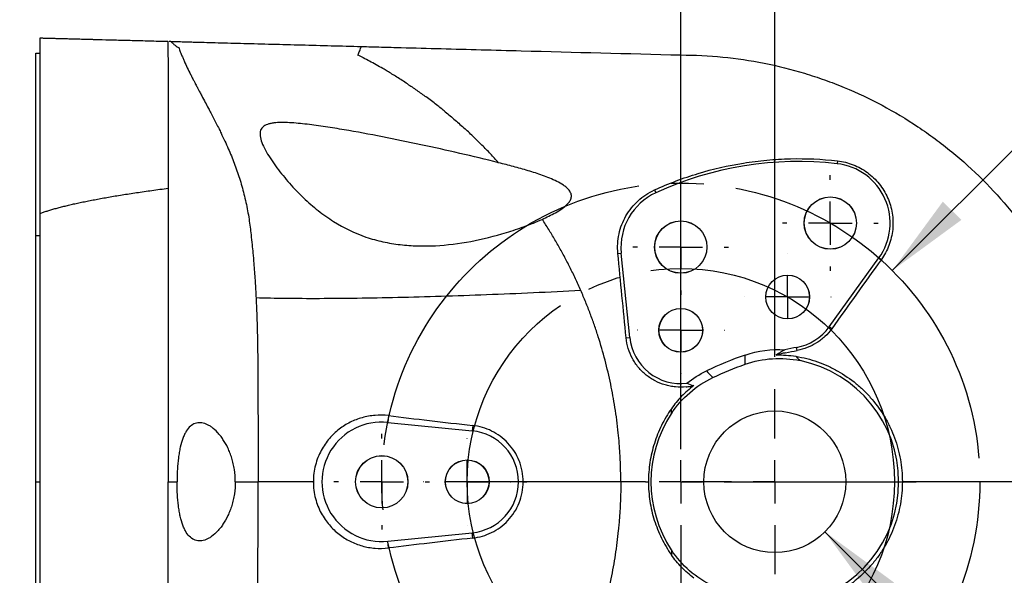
# Model space of a CAD drawing. Header units: millimetres. Extents: x 19 to 819, y 19 to 629.
# Tile 4 of 12: x 92 to 207, y 202 to 267. Entities that reach past the tile are written whole.
import ezdxf

# ---------------------------------------------------------------- set-up
doc = ezdxf.new("R2010")
doc.units = ezdxf.units.MM
doc.header["$LTSCALE"] = 3
doc.linetypes.add('SLD-Center', pattern=[19.05, 15.24, -1.27, 1.27, -1.27])
doc.linetypes.add('SLD-Solid', pattern=[0])
doc.layers.add('CENTER', color=40, linetype='SLD-Center')
doc.layers.add('DIMENSIONS', color=140, linetype='SLD-Solid', lineweight=25)
doc.styles.add('SLDTEXTSTYLE0', font='TXT', dxfattribs={"width": 0.7})
doc.dimstyles.new('SLDDIMSTYLE0', dxfattribs={"dimtxt": 6.474023, "dimasz": 9.906, "dimexe": 0, "dimexo": 0.0625, "dimgap": 1.618506, "dimtad": 0, "dimtih": 1, "dimtoh": 1, "dimrnd": 1e-09, "dimzin": 4, "dimdsep": 46, "dimtxsty": 'SLDTEXTSTYLE0', "dimsah": 1, "dimcen": 0.09, "dimadec": 0, "dimazin": 1, "dimtfac": 1, "dimtofl": 0, "dimtmove": 0, "dimatfit": 3, "dimfxl": 0, "dimfrac": 2, "dimtolj": 1, "dimtzin": 12, "dimarcsym": 0})
doc.dimstyles.new('SLDDIMSTYLE2', dxfattribs={"dimtxt": 6.474023, "dimasz": 9.906, "dimexe": 0, "dimexo": 0.0625, "dimgap": 1.618506, "dimtad": 0, "dimtih": 1, "dimtoh": 1, "dimrnd": 1e-09, "dimzin": 4, "dimdsep": 46, "dimtxsty": 'SLDTEXTSTYLE0', "dimsah": 1, "dimcen": 0, "dimadec": 0, "dimazin": 1, "dimtfac": 1, "dimtofl": 0, "dimtmove": 0, "dimatfit": 3, "dimfxl": 0, "dimfrac": 2, "dimtolj": 1, "dimtzin": 12, "dimarcsym": 0})
doc.dimstyles.new('SLDDIMSTYLE5', dxfattribs={"dimtxt": 6.474023, "dimasz": 9.906, "dimexe": 0, "dimexo": 0.0625, "dimgap": 1.618506, "dimtad": 0, "dimtih": 1, "dimtoh": 1, "dimrnd": 1e-09, "dimzin": 12, "dimdsep": 46, "dimtxsty": 'SLDTEXTSTYLE0', "dimsah": 1, "dimcen": 0, "dimadec": 0, "dimazin": 3, "dimtfac": 1, "dimtofl": 0, "dimtmove": 0, "dimatfit": 3, "dimfxl": 0, "dimfrac": 2, "dimtolj": 1, "dimtzin": 12, "dimarcsym": 0})

# ---------------------------------------------------------------- blocks, each defined once
blk = doc.blocks.new('_D_10')
at = {"layer": 'DIMENSIONS'}
for p, q in [((93.97, 268.76), (93.97, 309.49)), ((168.97, 216.76), (168.97, 309.49)), ((93.97, 299.97), (110.71, 299.97)), ((119.48, 299.97), (117.31, 299.97)), ((117.31, 299.97), (117.31, 289.68)), ((138.72, 299.97), (140.89, 299.97)), ((140.89, 299.97), (140.89, 289.68)), ((168.97, 299.97), (147.49, 299.97)), ((117.31, 289.68), (119.48, 289.68)), ((140.89, 289.68), (138.72, 289.68))]:
    blk.add_line(p, q, dxfattribs=at)
for points in [[(93.97, 299.97), (103.87, 298.44), (103.87, 301.49)], [(168.97, 299.97), (159.06, 301.49), (159.06, 298.44)]]:
    blk.add_solid(points, dxfattribs=at)
at = {"layer": 'DIMENSIONS', "char_height": 6.35, "attachment_point": 1, "style": 'SLDTEXTSTYLE0'}
for s, insert in [('75.0', (119.48, 309.6)), ('2.95', (119.48, 297.87))]:
    blk.add_mtext(s, dxfattribs=dict(at, insert=insert))
blk = doc.blocks.new('_D_11')
at = {"layer": 'DIMENSIONS'}
for p, q in [((253.97, 281.04), (251.79, 281.04)), ((251.79, 281.04), (251.79, 270.75)), ((273.21, 281.04), (275.38, 281.04)), ((275.38, 281.04), (275.38, 270.75)), ((193.72, 237.7), (227.65, 271.64)), ((227.65, 271.64), (244.32, 271.64)), ((251.79, 270.75), (253.97, 270.75)), ((275.38, 270.75), (273.21, 270.75))]:
    blk.add_line(p, q, dxfattribs=at)
blk.add_solid([(193.72, 237.7), (201.8, 243.63), (199.64, 245.78)], dxfattribs=at)
at = {"layer": 'DIMENSIONS', "char_height": 6.35, "attachment_point": 1, "style": 'SLDTEXTSTYLE0'}
for s, insert in [('%%c', (249.08, 290.67)), ('70.0', (258.86, 290.67)), ('2.76', (253.97, 278.93)), ('B.C.', (254.64, 267.2))]:
    blk.add_mtext(s, dxfattribs=dict(at, insert=insert))
blk = doc.blocks.new('_D_12')
at = {"layer": 'DIMENSIONS'}
for p, q in [((151.29, 195.28), (90.54, 134.53)), ((44.99, 143.93), (42.81, 143.93)), ((42.81, 143.93), (42.81, 133.64)), ((64.23, 143.93), (66.4, 143.93)), ((66.4, 143.93), (66.4, 133.64)), ((90.54, 134.53), (73.88, 134.53)), ((42.81, 133.64), (44.99, 133.64)), ((66.4, 133.64), (64.23, 133.64))]:
    blk.add_line(p, q, dxfattribs=at)
blk.add_solid([(151.29, 195.28), (143.21, 189.35), (145.36, 187.19)], dxfattribs=at)
at = {"layer": 'DIMENSIONS', "char_height": 6.35, "attachment_point": 1, "style": 'SLDTEXTSTYLE0'}
for s, insert in [('%%c', (40.1, 153.57)), ('50.0', (49.88, 153.57)), ('1.97', (44.99, 141.83)), ('B.C.', (45.66, 130.09))]:
    blk.add_mtext(s, dxfattribs=dict(at, insert=insert))
blk = doc.blocks.new('_D_13')
at = {"layer": 'DIMENSIONS'}
for p, q in [((185.84, 207.08), (228.16, 164.76)), ((270.21, 174.16), (268.04, 174.16)), ((268.04, 174.16), (268.04, 163.87)), ((289.45, 174.16), (291.63, 174.16)), ((291.63, 174.16), (291.63, 163.87)), ((228.16, 164.76), (244.83, 164.76)), ((268.04, 163.87), (270.21, 163.87)), ((291.63, 163.87), (289.45, 163.87))]:
    blk.add_line(p, q, dxfattribs=at)
blk.add_solid([(185.84, 207.08), (191.76, 199), (193.92, 201.16)], dxfattribs=at)
at = {"layer": 'DIMENSIONS', "char_height": 6.35, "attachment_point": 1, "style": 'SLDTEXTSTYLE0'}
for s, insert in [('%%c', (265.33, 183.79)), ('16.6', (275.1, 183.79)), ('0.65', (270.21, 172.06)), ('CABLE GLAND', (249.59, 160.32))]:
    blk.add_mtext(s, dxfattribs=dict(at, insert=insert))
blk = doc.blocks.new('_D_14')
at = {"layer": 'DIMENSIONS'}
for p, q in [((93.97, 268.76), (93.97, 345.49)), ((179.97, 227.6), (179.97, 345.49)), ((93.97, 335.97), (119.6, 335.97)), ((128.37, 335.97), (126.2, 335.97)), ((126.2, 335.97), (126.2, 325.68)), ((147.61, 335.97), (149.78, 335.97)), ((149.78, 335.97), (149.78, 325.68)), ((179.97, 335.97), (156.38, 335.97)), ((126.2, 325.68), (128.37, 325.68)), ((149.78, 325.68), (147.61, 325.68))]:
    blk.add_line(p, q, dxfattribs=at)
for points in [[(93.97, 335.97), (103.87, 334.44), (103.87, 337.49)], [(179.97, 335.97), (170.06, 337.49), (170.06, 334.44)]]:
    blk.add_solid(points, dxfattribs=at)
at = {"layer": 'DIMENSIONS', "char_height": 6.35, "attachment_point": 1, "style": 'SLDTEXTSTYLE0'}
for s, insert in [('86.0', (128.37, 345.6)), ('3.39', (128.37, 333.87))]:
    blk.add_mtext(s, dxfattribs=dict(at, insert=insert))
blk = doc.blocks.new('SW_CENTERMARKSYMBOL_4')
at = {"layer": 'CENTER', "color": 0}
for p, q in [((0, 5.08), (0, 5.1)), ((0, 0), (0, 2.54)), ((-5.08, 0), (-5.1, 0)), ((0, 0), (-2.54, 0)), ((0, 0), (0, -2.54)), ((0, 0), (2.54, 0)), ((5.08, 0), (5.1, 0)), ((0, -5.08), (0, -5.1))]:
    blk.add_line(p, q, dxfattribs=at)
blk = doc.blocks.new('SW_CENTERMARKSYMBOL_6')
at = {"layer": 'CENTER', "color": 0}
for p, q in [((0, 5.08), (0, 5.1)), ((0, 0), (0, 2.54)), ((-5.08, 0), (-5.1, 0)), ((0, 0), (-2.54, 0)), ((0, 0), (0, -2.54)), ((0, 0), (2.54, 0)), ((5.08, 0), (5.1, 0)), ((0, -5.08), (0, -5.1))]:
    blk.add_line(p, q, dxfattribs=at)
blk = doc.blocks.new('SW_CENTERMARKSYMBOL_7')
at = {"layer": 'CENTER', "color": 0}
for p, q in [((0, 5.08), (0, 5.6)), ((0, 0), (0, 2.54)), ((-5.08, 0), (-5.6, 0)), ((0, 0), (-2.54, 0)), ((0, 0), (0, -2.54)), ((0, 0), (2.54, 0)), ((5.08, 0), (5.6, 0)), ((0, -5.08), (0, -5.6))]:
    blk.add_line(p, q, dxfattribs=at)
blk = doc.blocks.new('SW_CENTERMARKSYMBOL_8')
at = {"layer": 'CENTER', "color": 0}
for p, q in [((0, 5.08), (0, 10.84)), ((0, 0), (0, 2.54)), ((-5.08, 0), (-10.84, 0)), ((0, 0), (-2.54, 0)), ((0, 0), (0, -2.54)), ((0, 0), (2.54, 0)), ((5.08, 0), (10.84, 0)), ((0, -5.08), (0, -10.84))]:
    blk.add_line(p, q, dxfattribs=at)
blk = doc.blocks.new('SW_CENTERMARKSYMBOL_10')
at = {"layer": 'CENTER', "color": 0}
for p, q in [((0, 5.08), (0, 5.6)), ((0, 0), (0, 2.54)), ((-5.08, 0), (-5.6, 0)), ((0, 0), (-2.54, 0)), ((0, 0), (0, -2.54)), ((0, 0), (2.54, 0)), ((5.08, 0), (5.6, 0)), ((0, -5.08), (0, -5.6))]:
    blk.add_line(p, q, dxfattribs=at)
blk = doc.blocks.new('SW_CENTERMARKSYMBOL_11')
at = {"layer": 'CENTER', "color": 0}
for p, q in [((0, 5.08), (0, 5.6)), ((0, 0), (0, 2.54)), ((-5.08, 0), (-5.6, 0)), ((0, 0), (-2.54, 0)), ((0, 0), (0, -2.54)), ((0, 0), (2.54, 0)), ((5.08, 0), (5.6, 0)), ((0, -5.08), (0, -5.6))]:
    blk.add_line(p, q, dxfattribs=at)
blk = doc.blocks.new('SW_CENTERMARKSYMBOL_12')
at = {"layer": 'CENTER', "color": 0}
for p, q in [((0, 5.08), (0, 5.1)), ((0, 0), (0, 2.54)), ((-5.08, 0), (-5.1, 0)), ((0, 0), (-2.54, 0)), ((0, 0), (0, -2.54)), ((0, 0), (2.54, 0)), ((5.08, 0), (5.1, 0)), ((0, -5.08), (0, -5.1))]:
    blk.add_line(p, q, dxfattribs=at)
blk = doc.blocks.new('SW_CENTERMARKSYMBOL_15')
at = {"layer": 'CENTER', "color": 0}
for p, q in [((0, 5.08), (0, 27.54)), ((0, 0), (0, 2.54)), ((-5.08, 0), (-27.54, 0)), ((0, 0), (-2.54, 0)), ((0, 0), (0, -2.54)), ((0, 0), (2.54, 0)), ((5.08, 0), (27.54, 0)), ((0, -5.08), (0, -27.54))]:
    blk.add_line(p, q, dxfattribs=at)

msp = doc.modelspace()

# ---------------------------------------------------------------- linework, layer by layer
for p, q in [((109.294, 264.545), (109.083, 264.551)), ((93.466, 263.159), (93.966, 263.159)), ((187.291, 250.552), (187.253, 250.221)), ((165.889, 247.143), (166.041, 246.813)), ((93.466, 241.819), (93.966, 241.819)), ((161.601, 239.714), (162.002, 239.754)), ((162.997, 229.854), (162.002, 239.754)), ((186.337, 231.1), (192.148, 239.176)), ((192.426, 238.976), (192.148, 239.176)), ((186.629, 230.89), (186.337, 231.1)), ((162.567, 229.811), (162.997, 229.854)), ((182.588, 228.334), (182.523, 228.698)), ((134.745, 220.703), (134.666, 219.919)), ((134.666, 219.919), (144.566, 218.924)), ((144.629, 219.546), (144.566, 218.924)), ((93.466, 212.954), (93.966, 212.954)), ((134.666, 205.989), (144.566, 206.984)), ((144.629, 206.362), (144.566, 206.984)), ((134.745, 205.205), (134.666, 205.989))]:
    msp.add_line(p, q)
for centre, radius in [((186.466, 243.265), 3.065), ((186.466, 243.265), 3.054), ((168.966, 240.454), 3.065), ((168.966, 240.454), 3.054), ((181.466, 234.605), 2.565), ((181.466, 234.605), 2.554), ((168.966, 230.704), 2.565), ((168.966, 230.704), 2.554), ((179.966, 212.954), 8.301), ((133.966, 212.954), 3.065), ((133.966, 212.954), 3.054), ((143.966, 212.954), 2.565), ((143.966, 212.954), 2.554)]:
    msp.add_circle(centre, radius)
for centre, radius, start, end in [((182.758, 210.474), 40, 83.54703, 114.70304), ((186.466, 243.265), 7, 324.26083, 83.54703), ((168.966, 240.454), 7, 114.70304, 185.73917), ((181.466, 234.605), 6, 280.13781, 324.26083), ((168.966, 230.454), 6, 185.73917, 276.89471), ((189.563, 189.323), 40, 100.13781, 102.12846), ((179.966, 212.954), 14.5, 281.82239, 78.17761), ((179.966, 212.954), 14.5, 146.61624, 213.38376), ((133.966, 212.954), 7, 84.26083, 275.73917), ((143.966, 212.954), 6, 275.73917, 84.26083)]:
    msp.add_arc(centre, radius, start, end)
for points, knots in [([(93.966, 244.397), (93.966, 245.309), (93.966, 247.763), (93.966, 251.517), (93.966, 255.458), (93.966, 258.789), (93.966, 261.512), (93.966, 263.474), (93.966, 264.623), (93.966, 264.913), (93.966, 264.954)], [0.05315522, 0.05315522, 0.05315522, 0.05315522, 0.125, 0.25, 0.375, 0.5, 0.625, 0.75, 0.875, 0.9767913, 0.9767913, 0.9767913, 0.9767913]), ([(93.967, 264.954), (94.01, 264.953), (94.101, 264.95), (94.249, 264.946), (94.411, 264.942), (94.588, 264.937), (94.78, 264.932), (94.987, 264.927), (95.209, 264.921), (95.446, 264.915), (95.697, 264.908), (95.963, 264.901), (96.245, 264.893), (96.541, 264.885), (96.852, 264.877), (97.177, 264.868), (97.518, 264.859), (97.873, 264.85), (98.244, 264.84), (98.629, 264.83), (99.029, 264.819), (99.444, 264.808), (99.874, 264.796), (100.319, 264.785), (100.778, 264.772), (101.646, 264.749), (102.973, 264.714), (104.809, 264.665), (106.807, 264.612), (108.195, 264.575), (108.915, 264.555)], [0, 0, 0, 0, 0.0111349, 0.0230077, 0.0356471, 0.0490766, 0.063316, 0.0783819, 0.0942882, 0.1110468, 0.1286677, 0.1471598, 0.1665306, 0.1867866, 0.2079336, 0.2299766, 0.2529201, 0.276768, 0.3015238, 0.3271907, 0.3537716, 0.3812688, 0.4096848, 0.4390216, 0.4692811, 0.500465, 0.6101432, 0.7299354, 0.8598781, 1, 1, 1, 1]), ([(108.915, 264.555), (108.924, 264.352), (108.93, 264.076), (108.941, 263.387), (108.945, 262.975), (108.95, 262.249), (108.951, 261.99), (108.953, 261.435), (108.954, 261.138), (108.957, 260.203), (108.959, 259.521), (108.962, 258.042), (108.963, 257.245), (108.966, 255.961), (108.967, 255.518), (108.968, 254.602), (108.969, 254.129), (108.972, 251.716), (108.973, 249.618), (108.97, 247.348)], [0, 0, 0, 0, 0.125, 0.125, 0.25, 0.25, 0.3125, 0.3125, 0.375, 0.375, 0.5, 0.5, 0.625, 0.625, 0.6875, 0.6875, 0.75, 0.75, 1, 1, 1, 1]), ([(109.298, 264.546), (109.347, 264.494), (109.441, 264.393), (109.578, 264.261), (109.705, 264.148), (109.849, 264.034), (110.013, 263.921), (110.136, 263.853), (110.198, 263.82)], [0, 0, 0, 0, 0.1601067, 0.3100206, 0.450219, 0.582035, 0.7914615, 1, 1, 1, 1]), ([(109.299, 264.545), (109.542, 264.539), (109.913, 264.529), (110.659, 264.509), (110.94, 264.501), (111.411, 264.489), (111.577, 264.484), (111.923, 264.475), (112.102, 264.47), (113.031, 264.446), (113.878, 264.423), (115.289, 264.385), (115.781, 264.372), (116.785, 264.345), (117.301, 264.332), (118.356, 264.304), (118.896, 264.289), (119.996, 264.26), (120.558, 264.245), (122.26, 264.199), (123.406, 264.169), (125.717, 264.107), (126.881, 264.076), (129.222, 264.014), (130.399, 263.982), (131.581, 263.951)], [0, 0, 0, 0, 0.125, 0.125, 0.1875, 0.1875, 0.21875, 0.21875, 0.25, 0.25, 0.375, 0.375, 0.4375, 0.4375, 0.5, 0.5, 0.5625, 0.5625, 0.625, 0.625, 0.75, 0.75, 0.875, 0.875, 1, 1, 1, 1]), ([(131.182, 262.946), (131.216, 263.029), (131.285, 263.194), (131.386, 263.444), (131.485, 263.696), (131.549, 263.866), (131.581, 263.951)], [0, 0, 0, 0, 0.25080722, 0.50100796, 0.75070879, 1, 1, 1, 1]), ([(131.581, 263.951), (132.36, 263.93), (133.139, 263.909), (134.696, 263.868), (135.475, 263.847), (137.812, 263.785), (139.37, 263.743), (144.043, 263.619), (147.158, 263.536), (156.505, 263.286), (162.736, 263.12), (168.966, 262.954)], [0, 0, 0, 0, 0.0625, 0.0625, 0.125, 0.125, 0.25, 0.25, 0.5, 0.5, 1, 1, 1, 1]), ([(93.466, 241.819), (93.466, 243.364), (93.466, 244.85), (93.466, 247.711), (93.466, 249.084), (93.466, 250.729), (93.466, 251.054), (93.466, 251.693), (93.466, 252.006), (93.466, 252.929), (93.466, 253.521), (93.466, 255.229), (93.466, 256.278), (93.466, 257.711), (93.466, 258.167), (93.466, 259.016), (93.466, 259.412), (93.466, 260.512), (93.466, 261.131), (93.466, 261.885), (93.466, 262.108), (93.466, 262.49), (93.466, 262.649), (93.466, 263.03), (93.466, 263.159), (93.466, 263.159)], [0, 0, 0, 0, 0.125, 0.125, 0.25, 0.25, 0.28125, 0.28125, 0.3125, 0.3125, 0.375, 0.375, 0.5, 0.5, 0.5625, 0.5625, 0.625, 0.625, 0.75, 0.75, 0.8125, 0.8125, 0.875, 0.875, 1, 1, 1, 1]), ([(110.198, 263.82), (110.228, 263.737), (110.289, 263.569), (110.391, 263.308), (110.517, 262.999), (110.666, 262.646), (110.898, 262.119), (111.204, 261.458), (111.493, 260.867), (111.67, 260.512), (111.791, 260.277), (111.908, 260.048), (112.033, 259.804), (112.107, 259.663), (112.227, 259.432), (112.377, 259.151), (112.543, 258.842), (112.706, 258.536), (112.955, 258.066), (113.294, 257.434), (113.649, 256.762), (113.914, 256.254), (114.224, 255.662), (114.545, 255.035), (114.892, 254.344), (115.226, 253.663), (115.59, 252.895), (115.995, 251.999), (116.364, 251.132), (116.818, 249.985), (117.335, 248.506), (117.862, 246.645), (118.211, 245.039), (118.433, 243.736), (118.564, 242.804), (118.68, 241.799), (118.783, 240.806), (118.89, 239.685), (119.011, 238.306), (119.122, 236.773), (119.204, 235.417), (119.24, 234.722), (119.253, 234.486)], [0, 0, 0, 0, 0.0102339, 0.0208877, 0.0319681, 0.0480494, 0.0640379, 0.0961236, 0.1282833, 0.1347175, 0.1387465, 0.1561374, 0.162033, 0.1678557, 0.1728661, 0.1895678, 0.2010871, 0.2091084, 0.2253624, 0.2559369, 0.2822799, 0.3022165, 0.3136385, 0.3489582, 0.3723293, 0.3898889, 0.4235768, 0.4553621, 0.4851235, 0.5141741, 0.5733978, 0.6338167, 0.6955126, 0.7254007, 0.7549105, 0.7811924, 0.8170888, 0.8445393, 0.8817314, 0.9398206, 0.979539, 1, 1, 1, 1]), ([(136.983, 259.564), (136.77, 259.704), (136.357, 259.975), (135.749, 260.362), (135.172, 260.72), (134.628, 261.049), (134.012, 261.412), (133.324, 261.808), (132.557, 262.224), (131.952, 262.545), (131.557, 262.752), (131.347, 262.86), (131.241, 262.915), (131.182, 262.946)], [0, 0, 0, 0, 0.1136298, 0.221039, 0.3221441, 0.4168877, 0.5052369, 0.6415005, 0.7710055, 0.894863, 0.9466304, 0.9699922, 1, 1, 1, 1]), ([(168.966, 262.954), (172.268, 262.954), (175.514, 262.63), (180.304, 261.679), (181.887, 261.283), (184.242, 260.57), (185.025, 260.312), (186.578, 259.757), (187.344, 259.461), (191.127, 257.895), (193.997, 256.36), (197.393, 254.095), (198.062, 253.625), (199.381, 252.648), (200.033, 252.14), (201.944, 250.573), (203.156, 249.474), (206.615, 246.018), (208.685, 243.503), (210.97, 240.09), (211.413, 239.392), (212.26, 237.981), (212.664, 237.268), (213.822, 235.105), (215.217, 232.159), (216.318, 229.093), (217.033, 226.748), (217.253, 225.959), (217.654, 224.364), (217.836, 223.558), (218.643, 219.521), (218.966, 216.255), (218.966, 212.954)], [0, 0, 0, 0, 0.125, 0.125, 0.1875, 0.1875, 0.21875, 0.21875, 0.25, 0.25, 0.375, 0.375, 0.40625, 0.40625, 0.4375, 0.4375, 0.5, 0.5, 0.625, 0.625, 0.65625, 0.65625, 0.6875, 0.6875, 0.75, 0.8125, 0.8125, 0.84375, 0.84375, 0.875, 0.875, 1, 1, 1, 1]), ([(136.983, 259.564), (137.157, 259.447), (137.517, 259.206), (138.061, 258.829), (138.609, 258.442), (138.97, 258.177), (139.147, 258.047)], [0, 0, 0, 0, 0.2383643, 0.4910918, 0.750687, 1, 1, 1, 1]), ([(141.392, 256.305), (141.233, 256.435), (140.898, 256.706), (140.366, 257.126), (139.777, 257.579), (139.363, 257.887), (139.147, 258.047)], [0, 0, 0, 0, 0.2163818, 0.4550743, 0.7162389, 1, 1, 1, 1]), ([(141.392, 256.305), (141.588, 256.144), (141.98, 255.82), (142.557, 255.328), (143.137, 254.82), (143.52, 254.474), (143.718, 254.295)], [0, 0, 0, 0, 0.2478959, 0.4958806, 0.7397772, 1, 1, 1, 1]), ([(147.647, 250.328), (146.13, 250.715), (144.613, 251.08), (141.582, 251.782), (140.069, 252.118), (137.048, 252.763), (135.541, 253.073), (132.536, 253.659), (131.041, 253.937), (128.833, 254.314), (128.103, 254.433), (126.656, 254.651), (125.939, 254.751), (124.527, 254.918), (123.839, 254.985), (122.855, 255.037), (122.534, 255.047), (121.914, 255.04), (121.618, 255.024), (121.204, 254.974), (121.072, 254.952), (120.818, 254.897), (120.697, 254.864), (120.363, 254.746), (120.174, 254.641), (119.884, 254.36), (119.79, 254.19), (119.723, 253.885), (119.713, 253.774), (119.719, 253.541), (119.733, 253.419), (119.809, 253.036), (119.904, 252.757), (120.149, 252.185), (120.3, 251.888), (120.822, 250.972), (121.238, 250.358), (121.931, 249.429), (122.172, 249.12), (122.665, 248.516), (122.918, 248.218), (123.437, 247.632), (123.702, 247.343), (124.247, 246.776), (124.525, 246.498), (125.364, 245.694), (125.936, 245.194), (126.817, 244.497), (127.114, 244.274), (127.718, 243.845), (128.025, 243.639), (129.562, 242.671), (130.817, 242.075), (132.773, 241.408), (133.439, 241.223), (134.775, 240.927), (135.447, 240.815), (136.802, 240.655), (137.484, 240.607), (138.861, 240.568), (139.552, 240.578), (141.62, 240.685), (142.999, 240.859), (145.769, 241.381), (147.161, 241.729), (149.265, 242.374), (149.967, 242.61), (151.363, 243.121), (152.059, 243.397), (152.751, 243.699)], [0, 0, 0, 0, 0.0625, 0.0625, 0.125, 0.125, 0.1875, 0.1875, 0.25, 0.25, 0.28125, 0.28125, 0.3125, 0.3125, 0.34375, 0.34375, 0.359375, 0.359375, 0.375, 0.375, 0.3828125, 0.3828125, 0.390625, 0.390625, 0.40625, 0.40625, 0.421875, 0.421875, 0.4296875, 0.4296875, 0.4375, 0.4375, 0.453125, 0.453125, 0.46875, 0.46875, 0.5, 0.5, 0.515625, 0.515625, 0.53125, 0.53125, 0.546875, 0.546875, 0.5625, 0.5625, 0.59375, 0.59375, 0.609375, 0.609375, 0.625, 0.625, 0.6875, 0.6875, 0.71875, 0.71875, 0.75, 0.75, 0.78125, 0.78125, 0.8125, 0.8125, 0.875, 0.875, 0.9375, 0.9375, 0.96875, 0.96875, 1, 1, 1, 1]), ([(147.647, 250.328), (147.489, 250.503), (147.171, 250.855), (146.687, 251.374), (146.196, 251.888), (145.552, 252.545), (144.732, 253.354), (144.062, 253.976), (143.718, 254.295)], [0, 0, 0, 0, 0.1269862, 0.2540643, 0.3812633, 0.5086107, 0.7479848, 1, 1, 1, 1]), ([(152.751, 243.698), (153.278, 243.938), (153.8, 244.193), (154.556, 244.626), (154.804, 244.779), (155.282, 245.116), (155.513, 245.299), (155.815, 245.62), (155.908, 245.736), (156.06, 245.987), (156.12, 246.124), (156.172, 246.416), (156.162, 246.568), (156.07, 246.855), (155.992, 246.988), (155.807, 247.225), (155.699, 247.332), (155.469, 247.53), (155.348, 247.619), (154.976, 247.87), (154.714, 248.015), (154.178, 248.285), (153.903, 248.407), (153.35, 248.637), (153.071, 248.743), (152.23, 249.047), (151.663, 249.228), (150.522, 249.567), (149.949, 249.727), (148.8, 250.035), (148.224, 250.183), (147.647, 250.328)], [0, 0, 0, 0, 0.125, 0.125, 0.1875, 0.1875, 0.25, 0.25, 0.28125, 0.28125, 0.3125, 0.3125, 0.34375, 0.34375, 0.375, 0.375, 0.40625, 0.40625, 0.4375, 0.4375, 0.5, 0.5, 0.5625, 0.5625, 0.625, 0.625, 0.75, 0.75, 0.875, 0.875, 1, 1, 1, 1]), ([(165.889, 247.143), (167.557, 247.904), (169.26, 248.546), (172.733, 249.597), (174.504, 250.006), (177.209, 250.441), (178.121, 250.557), (179.956, 250.725), (180.873, 250.777), (183.625, 250.842), (185.458, 250.76), (187.291, 250.552)], [0, 0, 0, 0, 0.25, 0.25, 0.5, 0.5, 0.625, 0.625, 0.75, 0.75, 1, 1, 1, 1]), ([(187.291, 250.552), (187.929, 250.48), (188.543, 250.326), (189.432, 249.979), (189.724, 249.842), (190.282, 249.535), (190.549, 249.364), (191.06, 248.99), (191.303, 248.786), (191.766, 248.344), (191.983, 248.107), (192.38, 247.613), (192.562, 247.354), (192.893, 246.813), (193.042, 246.528), (193.431, 245.652), (193.611, 245.045), (193.812, 243.786), (193.829, 243.134), (193.732, 242.189), (193.679, 241.877), (193.533, 241.26), (193.44, 240.953), (193.1, 240.057), (192.8, 239.497), (192.426, 238.976)], [0, 0, 0, 0, 0.125, 0.125, 0.1875, 0.1875, 0.25, 0.25, 0.3125, 0.3125, 0.375, 0.375, 0.4375, 0.4375, 0.5, 0.5, 0.625, 0.625, 0.75, 0.75, 0.8125, 0.8125, 0.875, 0.875, 1, 1, 1, 1]), ([(93.966, 244.397), (94.099, 244.444), (94.371, 244.541), (94.795, 244.679), (95.246, 244.817), (95.725, 244.955), (96.23, 245.092), (96.763, 245.229), (97.323, 245.365), (97.91, 245.501), (98.524, 245.637), (99.165, 245.771), (99.834, 245.906), (100.529, 246.04), (101.252, 246.173), (102.002, 246.306), (102.779, 246.438), (103.583, 246.57), (104.415, 246.701), (105.273, 246.832), (106.159, 246.962), (107.072, 247.092), (108.012, 247.221), (108.648, 247.306), (108.97, 247.348)], [0, 0, 0, 0, 0.0275849, 0.0568244, 0.0877309, 0.1203149, 0.1545853, 0.1905498, 0.2282149, 0.2675866, 0.3086698, 0.351469, 0.3959881, 0.4422307, 0.4901998, 0.5398983, 0.5913286, 0.6444931, 0.6993938, 0.7560325, 0.814411, 0.8745308, 0.9363934, 1, 1, 1, 1]), ([(108.97, 247.348), (108.965, 245.968), (108.964, 244.579), (108.96, 241.781), (108.958, 240.372), (108.954, 237.536), (108.952, 236.109), (108.949, 233.252), (108.949, 231.819), (108.949, 227.509), (108.952, 224.62), (108.958, 218.811), (108.962, 215.89), (108.966, 212.954)], [0, 0, 0, 0, 0.125, 0.125, 0.25, 0.25, 0.375, 0.375, 0.5, 0.5, 0.75, 0.75, 1, 1, 1, 1]), ([(161.601, 239.714), (161.527, 240.483), (161.572, 241.24), (161.815, 242.36), (161.926, 242.728), (162.198, 243.434), (162.361, 243.775), (162.74, 244.434), (162.958, 244.753), (163.433, 245.344), (163.693, 245.621), (164.255, 246.134), (164.56, 246.372), (165.201, 246.796), (165.537, 246.982), (165.889, 247.143)], [0, 0, 0, 0, 0.25, 0.25, 0.375, 0.375, 0.5, 0.5, 0.625, 0.625, 0.75, 0.75, 0.875, 0.875, 1, 1, 1, 1]), ([(93.966, 181.51), (93.966, 186.571), (93.966, 191.766), (93.966, 202.292), (93.966, 207.623), (93.966, 218.285), (93.966, 223.615), (93.966, 234.141), (93.966, 239.337), (93.966, 244.397)], [0, 0, 0, 0, 0.25, 0.25, 0.5, 0.5, 0.75, 0.75, 1, 1, 1, 1]), ([(157.266, 235.358), (157.163, 235.592), (156.957, 236.058), (156.639, 236.748), (156.314, 237.428), (155.983, 238.098), (155.646, 238.758), (155.304, 239.408), (154.955, 240.049), (154.6, 240.68), (154.24, 241.301), (153.873, 241.913), (153.504, 242.517), (153.132, 243.113), (152.878, 243.504), (152.751, 243.699)], [0, 0, 0, 0, 0.0807282, 0.1607448, 0.2400744, 0.3187407, 0.3967665, 0.4741736, 0.5509827, 0.6272137, 0.7028856, 0.7780142, 0.8525548, 0.9265283, 1, 1, 1, 1]), ([(93.466, 212.954), (93.466, 217.842), (93.466, 222.724), (93.466, 232.391), (93.466, 237.146), (93.466, 241.819)], [0, 0, 0, 0, 0.5, 0.5, 1, 1, 1, 1]), ([(157.27, 235.35), (153.553, 235.159), (149.841, 234.991), (142.631, 234.714), (139.135, 234.605), (132.561, 234.455), (129.484, 234.413), (123.91, 234.4), (121.414, 234.427), (119.253, 234.486)], [0, 0, 0, 0, 0.25, 0.25, 0.5, 0.5, 0.75, 0.75, 1, 1, 1, 1]), ([(161.942, 212.954), (161.941, 213.171), (161.94, 213.646), (161.924, 214.419), (161.894, 215.313), (161.843, 216.328), (161.764, 217.466), (161.6, 219.264), (161.296, 221.594), (160.777, 224.44), (160.121, 227.205), (159.456, 229.5), (158.859, 231.306), (158.37, 232.655), (157.842, 234.01), (157.459, 234.907), (157.266, 235.358)], [0, 0, 0, 0, 0.0282605, 0.061766, 0.1005424, 0.1446182, 0.194027, 0.2488114, 0.3795425, 0.4996231, 0.6250683, 0.7492195, 0.8105954, 0.87288, 0.9360326, 1, 1, 1, 1]), ([(119.253, 234.486), (119.263, 234.27), (119.287, 233.769), (119.323, 232.908), (119.363, 231.77), (119.397, 230.524), (119.433, 228.697), (119.46, 226.523), (119.47, 223.888), (119.48, 221.239), (119.488, 219.008), (119.495, 217.319), (119.5, 216.4), (119.508, 215.412), (119.51, 214.301), (119.511, 213.382), (119.512, 212.954)], [0, 0, 0, 0, 0.0311648, 0.0721548, 0.1233833, 0.1936374, 0.2490141, 0.3814529, 0.4984883, 0.6157489, 0.7478292, 0.8057882, 0.8477188, 0.8740098, 0.9413615, 1, 1, 1, 1]), ([(186.629, 230.89), (186.388, 230.555), (186.12, 230.248), (185.677, 229.83), (185.522, 229.698), (185.199, 229.447), (185.03, 229.328), (184.512, 229), (184.149, 228.816), (183.391, 228.52), (182.993, 228.407), (182.588, 228.334)], [0, 0, 0, 0, 0.25, 0.25, 0.375, 0.375, 0.5, 0.5, 0.75, 0.75, 1, 1, 1, 1]), ([(169.606, 224.073), (169.187, 224.029), (168.77, 224.027), (168.148, 224.084), (167.942, 224.113), (167.53, 224.192), (167.324, 224.242), (166.721, 224.42), (166.335, 224.577), (165.593, 224.966), (165.236, 225.201), (164.584, 225.728), (164.285, 226.022), (163.879, 226.511), (163.75, 226.682), (163.514, 227.032), (163.405, 227.212), (163.105, 227.767), (162.94, 228.158), (162.691, 228.973), (162.608, 229.388), (162.567, 229.811)], [0, 0, 0, 0, 0.125, 0.125, 0.1875, 0.1875, 0.25, 0.25, 0.375, 0.375, 0.5, 0.5, 0.625, 0.625, 0.6875, 0.6875, 0.75, 0.75, 0.875, 0.875, 1, 1, 1, 1]), ([(176.493, 226.718), (177.525, 227.082), (178.601, 227.303), (180.783, 227.447), (181.867, 227.371), (182.937, 227.146)], [0, 0, 0, 0, 0.5, 0.5, 1, 1, 1, 1]), ([(182.432, 227.655), (183.3, 227.513), (184.143, 227.295), (185.371, 226.862), (185.775, 226.7), (186.569, 226.339), (186.961, 226.139), (188.108, 225.489), (188.825, 224.995), (189.83, 224.163), (190.153, 223.872), (190.776, 223.257), (191.076, 222.933), (191.928, 221.929), (192.43, 221.218), (193.088, 220.091), (193.291, 219.705), (193.664, 218.912), (193.835, 218.504), (194.288, 217.27), (194.515, 216.43), (194.744, 215.144), (194.802, 214.711), (194.88, 213.837), (194.899, 213.395), (194.899, 212.954)], [0, 0, 0, 0, 0.125, 0.125, 0.1875, 0.1875, 0.25, 0.25, 0.375, 0.375, 0.4375, 0.4375, 0.5, 0.5, 0.625, 0.625, 0.6875, 0.6875, 0.75, 0.75, 0.875, 0.875, 0.9375, 0.9375, 1, 1, 1, 1]), ([(182.432, 227.655), (182.473, 227.612), (182.552, 227.528), (182.678, 227.4), (182.805, 227.274), (182.894, 227.188), (182.937, 227.146)], [0, 0, 0, 0, 0.2620449, 0.5160582, 0.7620423, 1, 1, 1, 1]), ([(167.859, 220.933), (168.461, 221.846), (169.185, 222.673), (170.837, 224.106), (171.746, 224.7), (172.735, 225.169)], [0, 0, 0, 0, 0.5, 0.5, 1, 1, 1, 1]), ([(170.485, 224.227), (169.979, 223.846), (169.505, 223.425), (168.627, 222.514), (168.225, 222.026), (167.862, 221.505)], [0, 0, 0, 0, 0.5, 0.5, 1, 1, 1, 1]), ([(169.606, 224.073), (169.69, 224.082), (169.768, 224.092), (169.879, 224.107), (169.932, 224.115), (169.991, 224.125), (170.016, 224.129), (170.032, 224.132), (170.039, 224.133), (170.205, 224.162), (170.35, 224.194), (170.485, 224.227)], [0, 0, 0, 0, 0.25, 0.25, 0.375, 0.4375, 0.46875, 0.46875, 0.5, 0.5, 1, 1, 1, 1]), ([(167.862, 221.505), (167.427, 220.881), (167.044, 220.231), (166.38, 218.881), (166.099, 218.181), (165.755, 217.092), (165.654, 216.721), (165.481, 215.98), (165.409, 215.607), (165.236, 214.481), (165.178, 213.722), (165.178, 212.954)], [0, 0, 0, 0, 0.25, 0.25, 0.5, 0.5, 0.625, 0.625, 0.75, 0.75, 1, 1, 1, 1]), ([(167.859, 220.933), (167.86, 220.997), (167.864, 221.128), (167.865, 221.318), (167.863, 221.442), (167.862, 221.505)], [0, 0, 0, 0, 0.3219241, 0.655256, 1, 1, 1, 1]), ([(134.745, 220.703), (134.211, 220.767), (133.689, 220.775), (132.666, 220.693), (132.163, 220.603), (131.185, 220.328), (130.717, 220.146), (129.818, 219.694), (129.388, 219.425), (128.567, 218.788), (128.183, 218.425), (127.655, 217.808), (127.487, 217.59), (127.168, 217.126), (127.016, 216.878), (126.74, 216.362), (126.614, 216.091), (126.389, 215.522), (126.289, 215.221), (126.128, 214.601), (126.065, 214.283), (125.98, 213.629), (125.958, 213.291), (125.958, 212.954)], [0, 0, 0, 0, 0.125, 0.125, 0.25, 0.25, 0.375, 0.375, 0.5, 0.5, 0.625, 0.625, 0.6875, 0.6875, 0.75, 0.75, 0.8125, 0.8125, 0.875, 0.875, 0.9375, 0.9375, 1, 1, 1, 1]), ([(116.822, 212.954), (116.821, 213.44), (116.784, 213.915), (116.679, 214.612), (116.635, 214.843), (116.533, 215.293), (116.474, 215.512), (116.345, 215.935), (116.274, 216.14), (116.121, 216.538), (116.038, 216.732), (115.777, 217.285), (115.587, 217.62), (115.283, 218.076), (115.179, 218.221), (114.966, 218.491), (114.859, 218.618), (114.532, 218.97), (114.309, 219.169), (113.97, 219.417), (113.856, 219.491), (113.63, 219.618), (113.519, 219.673), (113.185, 219.808), (112.966, 219.86), (112.644, 219.88), (112.537, 219.876), (112.33, 219.848), (112.229, 219.824), (111.933, 219.722), (111.746, 219.613), (111.393, 219.305), (111.231, 219.11), (111.011, 218.757), (110.941, 218.63), (110.808, 218.353), (110.745, 218.204), (110.568, 217.727), (110.467, 217.377), (110.337, 216.804), (110.298, 216.605), (110.226, 216.19), (110.194, 215.975), (110.11, 215.321), (110.069, 214.867), (110.028, 214.161), (110.018, 213.92), (110.005, 213.439), (110.002, 213.197), (110.002, 212.954)], [0, 0, 0, 0, 0.0625, 0.0625, 0.09375, 0.09375, 0.125, 0.125, 0.15625, 0.15625, 0.1875, 0.1875, 0.25, 0.25, 0.28125, 0.28125, 0.3125, 0.3125, 0.375, 0.375, 0.40625, 0.40625, 0.4375, 0.4375, 0.5, 0.5, 0.53125, 0.53125, 0.5625, 0.5625, 0.625, 0.625, 0.6875, 0.6875, 0.71875, 0.71875, 0.75, 0.75, 0.8125, 0.8125, 0.84375, 0.84375, 0.875, 0.875, 0.9375, 0.9375, 0.96875, 0.96875, 1, 1, 1, 1]), ([(150.525, 212.954), (150.525, 213.379), (150.485, 213.796), (150.366, 214.412), (150.317, 214.615), (150.198, 215.019), (150.129, 215.219), (149.897, 215.8), (149.708, 216.168), (149.264, 216.863), (149.008, 217.191), (148.454, 217.782), (148.154, 218.048), (147.509, 218.525), (147.17, 218.73), (146.473, 219.073), (146.112, 219.213), (145.375, 219.429), (145.003, 219.503), (144.629, 219.546)], [0, 0, 0, 0, 0.125, 0.125, 0.1875, 0.1875, 0.25, 0.25, 0.375, 0.375, 0.5, 0.5, 0.625, 0.625, 0.75, 0.75, 0.875, 0.875, 1, 1, 1, 1]), ([(93.466, 184.089), (93.466, 188.762), (93.466, 193.535), (93.466, 203.203), (93.466, 208.066), (93.466, 212.954)], [0, 0, 0, 0, 0.5, 0.5, 1, 1, 1, 1]), ([(116.822, 212.954), (116.821, 212.468), (116.784, 211.993), (116.679, 211.296), (116.635, 211.065), (116.533, 210.615), (116.474, 210.396), (116.345, 209.973), (116.274, 209.768), (116.121, 209.37), (116.038, 209.176), (115.777, 208.623), (115.587, 208.288), (115.283, 207.832), (115.179, 207.687), (114.966, 207.416), (114.859, 207.29), (114.532, 206.938), (114.309, 206.739), (113.97, 206.491), (113.856, 206.417), (113.63, 206.289), (113.519, 206.235), (113.185, 206.1), (112.966, 206.048), (112.644, 206.028), (112.537, 206.032), (112.33, 206.06), (112.229, 206.084), (111.933, 206.186), (111.746, 206.295), (111.393, 206.603), (111.231, 206.798), (111.011, 207.151), (110.941, 207.278), (110.808, 207.555), (110.745, 207.704), (110.568, 208.181), (110.467, 208.531), (110.337, 209.104), (110.298, 209.303), (110.226, 209.718), (110.194, 209.933), (110.11, 210.587), (110.069, 211.04), (110.028, 211.747), (110.018, 211.988), (110.005, 212.469), (110.002, 212.711), (110.002, 212.954)], [0, 0, 0, 0, 0.0625, 0.0625, 0.09375, 0.09375, 0.125, 0.125, 0.15625, 0.15625, 0.1875, 0.1875, 0.25, 0.25, 0.28125, 0.28125, 0.3125, 0.3125, 0.375, 0.375, 0.40625, 0.40625, 0.4375, 0.4375, 0.5, 0.5, 0.53125, 0.53125, 0.5625, 0.5625, 0.625, 0.625, 0.6875, 0.6875, 0.71875, 0.71875, 0.75, 0.75, 0.8125, 0.8125, 0.84375, 0.84375, 0.875, 0.875, 0.9375, 0.9375, 0.96875, 0.96875, 1, 1, 1, 1]), ([(119.253, 191.422), (119.265, 191.67), (119.289, 192.164), (119.319, 192.909), (119.346, 193.656), (119.37, 194.406), (119.39, 195.157), (119.407, 195.911), (119.422, 196.667), (119.434, 197.425), (119.444, 198.186), (119.452, 198.948), (119.458, 199.713), (119.463, 200.48), (119.467, 201.249), (119.473, 202.659), (119.478, 204.719), (119.488, 206.99), (119.498, 208.82), (119.505, 210.202), (119.511, 211.58), (119.512, 212.496), (119.512, 212.954)], [0, 0, 0, 0, 0.0356306, 0.0712359, 0.1068214, 0.142393, 0.1779562, 0.2135164, 0.2490789, 0.2846486, 0.3202307, 0.3558299, 0.3914512, 0.4270991, 0.4627785, 0.4984938, 0.62291, 0.7476579, 0.8111421, 0.8743446, 0.9372891, 1, 1, 1, 1]), ([(125.958, 212.954), (125.958, 212.277), (126.045, 211.628), (126.37, 210.377), (126.599, 209.81), (127.157, 208.766), (127.477, 208.308), (128.183, 207.484), (128.572, 207.116), (129.388, 206.483), (129.817, 206.214), (130.493, 205.875), (130.723, 205.772), (131.195, 205.59), (131.437, 205.509), (132.169, 205.304), (132.667, 205.215), (133.688, 205.133), (134.21, 205.141), (134.745, 205.205)], [0, 0, 0, 0, 0.125, 0.125, 0.25, 0.25, 0.375, 0.375, 0.5, 0.5, 0.625, 0.625, 0.6875, 0.6875, 0.75, 0.75, 0.875, 0.875, 1, 1, 1, 1]), ([(144.629, 206.362), (145.379, 206.448), (146.11, 206.656), (147.169, 207.177), (147.507, 207.382), (148.144, 207.852), (148.445, 208.117), (149.006, 208.713), (149.259, 209.038), (149.701, 209.73), (149.893, 210.099), (150.206, 210.881), (150.324, 211.282), (150.484, 212.104), (150.525, 212.528), (150.525, 212.954)], [0, 0, 0, 0, 0.25, 0.25, 0.375, 0.375, 0.5, 0.5, 0.625, 0.625, 0.75, 0.75, 0.875, 0.875, 1, 1, 1, 1]), ([(161.942, 212.954), (161.941, 212.717), (161.94, 212.244), (161.926, 211.533), (161.904, 210.822), (161.872, 210.111), (161.831, 209.399), (161.781, 208.687), (161.722, 207.975), (161.585, 206.545), (161.31, 204.401), (160.795, 201.554), (160.132, 198.729), (159.324, 195.949), (158.534, 193.674), (157.933, 192.137), (157.565, 191.246), (157.378, 190.804), (157.274, 190.558)], [0, 0, 0, 0, 0.0308076, 0.0616349, 0.0924872, 0.1233695, 0.1542872, 0.1852454, 0.2162492, 0.2473037, 0.372284, 0.4974316, 0.6237506, 0.7500979, 0.8743727, 0.9374134, 0.9651859, 1, 1, 1, 1]), ([(165.178, 212.954), (165.178, 212.186), (165.236, 211.429), (165.466, 209.934), (165.637, 209.197), (165.979, 208.106), (166.108, 207.745), (166.39, 207.04), (166.544, 206.695), (167.043, 205.678), (167.427, 205.027), (167.862, 204.403)], [0, 0, 0, 0, 0.25, 0.25, 0.5, 0.5, 0.625, 0.625, 0.75, 0.75, 1, 1, 1, 1]), ([(218.966, 212.954), (218.966, 209.653), (218.643, 206.406), (217.691, 201.616), (217.296, 200.033), (216.583, 197.678), (216.325, 196.896), (215.77, 195.343), (215.474, 194.577), (213.907, 190.794), (212.373, 187.923), (210.108, 184.527), (209.637, 183.858), (208.66, 182.539), (208.153, 181.888), (206.586, 179.977), (205.487, 178.764), (202.03, 175.305), (199.515, 173.235), (196.103, 170.951), (195.405, 170.508), (193.994, 169.661), (193.28, 169.256), (191.117, 168.098), (189.644, 167.401), (186.639, 166.153), (185.106, 165.602), (182.761, 164.887), (181.971, 164.668), (180.377, 164.266), (179.57, 164.084), (175.533, 163.278), (172.268, 162.954), (168.966, 162.954)], [0, 0, 0, 0, 0.125, 0.125, 0.1875, 0.1875, 0.21875, 0.21875, 0.25, 0.25, 0.375, 0.375, 0.40625, 0.40625, 0.4375, 0.4375, 0.5, 0.5, 0.625, 0.625, 0.65625, 0.65625, 0.6875, 0.6875, 0.75, 0.75, 0.8125, 0.8125, 0.84375, 0.84375, 0.875, 0.875, 1, 1, 1, 1]), ([(194.899, 212.954), (194.899, 212.072), (194.822, 211.203), (194.594, 209.919), (194.499, 209.494), (194.271, 208.65), (194.138, 208.231), (193.684, 206.991), (193.312, 206.203), (192.656, 205.076), (192.42, 204.709), (191.916, 203.995), (191.645, 203.646), (190.793, 202.641), (190.174, 202.03), (189.169, 201.198), (188.822, 200.935), (188.101, 200.437), (187.726, 200.202), (186.584, 199.555), (185.793, 199.195), (184.563, 198.76), (184.146, 198.633), (183.298, 198.415), (182.866, 198.324), (182.432, 198.253)], [0, 0, 0, 0, 0.125, 0.125, 0.1875, 0.1875, 0.25, 0.25, 0.375, 0.375, 0.4375, 0.4375, 0.5, 0.5, 0.625, 0.625, 0.6875, 0.6875, 0.75, 0.75, 0.875, 0.875, 0.9375, 0.9375, 1, 1, 1, 1]), ([(218.966, 212.954), (215, 212.954), (211.033, 212.954), (203.101, 212.954), (199.134, 212.954), (195.169, 212.954)], [0, 0, 0, 0, 0.5, 0.5, 1, 1, 1, 1]), ([(172.735, 200.739), (171.746, 201.207), (170.826, 201.809), (169.176, 203.245), (168.461, 204.062), (167.859, 204.975)], [0, 0, 0, 0, 0.5, 0.5, 1, 1, 1, 1]), ([(170.485, 201.681), (169.979, 202.062), (169.505, 202.483), (168.627, 203.394), (168.225, 203.882), (167.862, 204.403)], [0, 0, 0, 0, 0.5, 0.5, 1, 1, 1, 1])]:
    msp.add_open_spline(points, degree=3, knots=knots)
for points in [[(162.567, 229.811), (162.242, 233.121), (161.92, 236.421), (161.601, 239.714)], [(192.426, 238.976), (190.492, 236.28), (188.56, 233.584), (186.629, 230.89)], [(176.505, 227.808), (177.998, 228.319), (179.585, 228.531), (181.159, 228.43)], [(181.159, 228.43), (180.86, 228.237), (180.528, 228.034), (180.133, 227.808)], [(181.23, 228.063), (181.681, 228.161), (182.134, 228.252), (182.588, 228.334)], [(176.505, 227.808), (174.955, 227.278), (173.439, 226.653), (171.958, 225.934)], [(176.493, 226.718), (176.509, 227.086), (176.511, 227.449), (176.505, 227.808)], [(180.133, 227.808), (180.904, 227.831), (181.67, 227.781), (182.432, 227.655)], [(180.165, 227.816), (180.154, 227.813), (180.144, 227.811), (180.133, 227.808)], [(181.23, 228.063), (181.051, 228.024), (180.696, 227.944), (180.341, 227.859), (180.165, 227.816)], [(169.687, 224.497), (170.39, 225.062), (171.147, 225.541), (171.958, 225.934)], [(171.958, 225.934), (172.207, 225.675), (172.464, 225.419), (172.735, 225.169)], [(172.735, 225.169), (173.963, 225.752), (175.216, 226.268), (176.493, 226.718)], [(169.687, 224.497), (169.924, 224.389), (170.181, 224.293), (170.485, 224.227)], [(134.745, 220.703), (137.871, 220.327), (141.166, 219.941), (144.629, 219.546)], [(108.966, 212.954), (109.033, 212.954), (109.106, 212.954), (109.185, 212.954)], [(108.966, 198.547), (108.966, 203.323), (108.966, 208.125), (108.966, 212.954)], [(109.185, 212.954), (109.411, 212.954), (109.686, 212.954), (110.002, 212.954)], [(116.822, 212.954), (117.245, 212.954), (117.678, 212.954), (118.121, 212.954)], [(118.121, 212.954), (118.575, 212.954), (119.04, 212.954), (119.512, 212.954)], [(125.881, 212.954), (123.557, 212.954), (121.427, 212.954), (119.512, 212.954)], [(125.881, 212.954), (125.906, 212.954), (125.932, 212.954), (125.958, 212.954)], [(150.525, 212.954), (150.66, 212.954), (150.794, 212.954), (150.929, 212.954)], [(161.942, 212.954), (158.237, 212.954), (154.54, 212.954), (150.929, 212.954)], [(164.833, 212.954), (163.869, 212.954), (162.906, 212.954), (161.942, 212.954)], [(164.833, 212.954), (164.948, 212.954), (165.063, 212.954), (165.178, 212.954)], [(195.169, 212.954), (195.079, 212.954), (194.989, 212.954), (194.899, 212.954)], [(144.629, 206.362), (141.166, 205.967), (137.871, 205.581), (134.745, 205.205)], [(167.859, 204.975), (167.865, 204.773), (167.865, 204.583), (167.862, 204.403)]]:
    msp.add_open_spline(points, degree=3)
at = {"layer": 'CENTER', "linetype": 'SLD-Center'}
for radius in [35, 25]:
    msp.add_circle((168.966, 212.954), radius, dxfattribs=at)

# ---------------------------------------------------------------- block references
at = {"layer": 'CENTER'}
for name, p in [('SW_CENTERMARKSYMBOL_11', (186.466, 243.265)), ('SW_CENTERMARKSYMBOL_10', (168.966, 240.454)), ('SW_CENTERMARKSYMBOL_15', (168.966, 212.954)), ('SW_CENTERMARKSYMBOL_6', (181.466, 234.605)), ('SW_CENTERMARKSYMBOL_12', (168.966, 230.704)), ('SW_CENTERMARKSYMBOL_8', (179.966, 212.954)), ('SW_CENTERMARKSYMBOL_7', (133.966, 212.954)), ('SW_CENTERMARKSYMBOL_4', (143.966, 212.954))]:
    msp.add_blockref(name, p, dxfattribs=at)

# ---------------------------------------------------------------- dimensions: what is measured, and where the dimension line sits
at = {"layer": 'DIMENSIONS'}
for base, p1, p2, picture, middle in [((179.967, 335.969), (93.967, 264.954), (179.966, 223.795), '_D_14', (137.99, 335.969)), ((93.967, 299.969), (168.966, 212.954), (93.967, 264.954), '_D_10', (129.099, 299.969))]:
    dim = msp.add_linear_dim(base=base, p1=p1, p2=p2, angle=359.99998, dimstyle='SLDDIMSTYLE0', dxfattribs=at)
    dim.commit()
    dim.dimension.update_dxf_attribs({"geometry": picture, "text_midpoint": middle, "dimtype": 160})
for p1, p2, text, dimstyle, picture, middle in [((144.218, 188.205), (193.715, 237.703), '<>\\PB.C.', 'SLDDIMSTYLE2', '_D_11', (263.587, 274.982)), ((186.644, 230.632), (151.289, 195.276), '<>\\PB.C.', 'SLDDIMSTYLE2', '_D_12', (54.607, 137.878)), ((174.097, 218.824), (185.836, 207.084), '<>\\PCABLE GLAND', 'SLDDIMSTYLE5', '_D_13', (279.832, 168.104))]:
    dim = msp.add_diameter_dim_2p(p1=p1, p2=p2, text=text, dimstyle=dimstyle, dxfattribs=at)
    dim.commit()
    dim.dimension.update_dxf_attribs({"geometry": picture, "text_midpoint": middle, "dimtype": 163})

doc.saveas('drawing.dxf')
